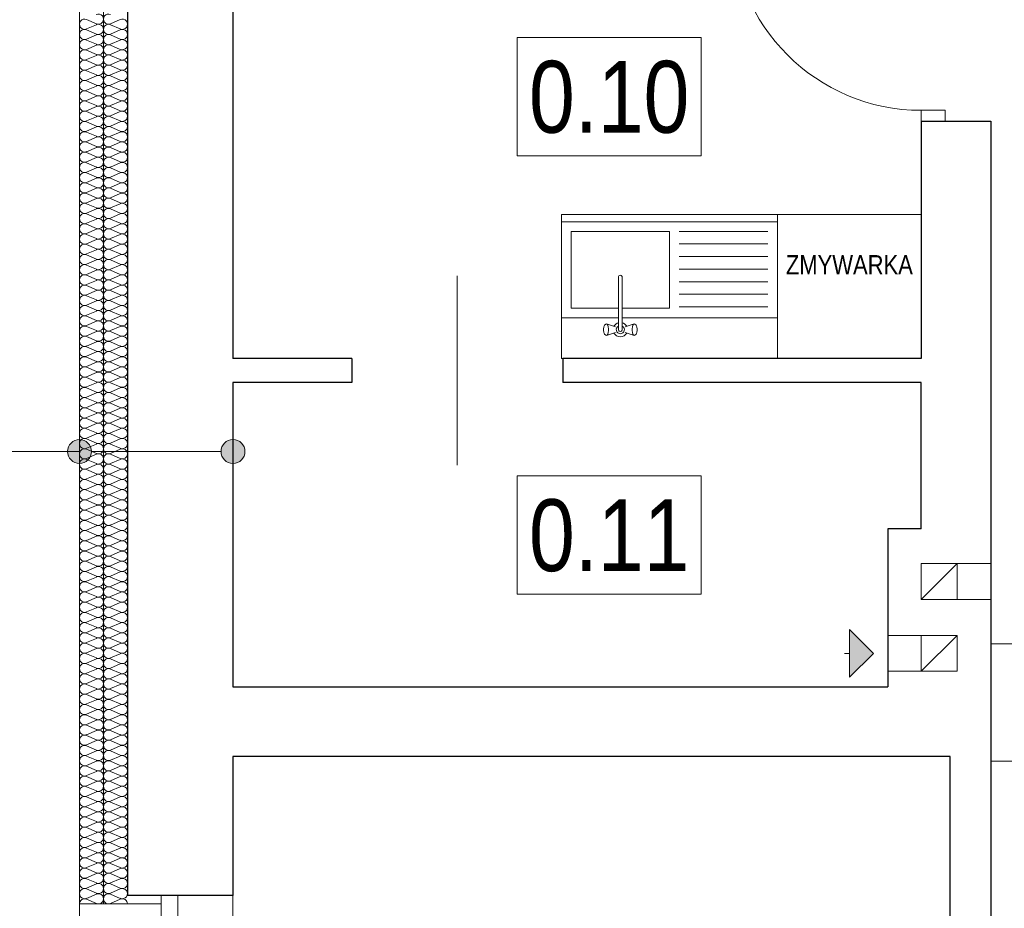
# Model space of a CAD drawing. Extents: x -558982 to 5119495, y -5290134 to 121759.
# Tile 227 of 256: x -439777 to -435671, y -11394 to -7688. Entities that reach past the tile are written whole.
import ezdxf

# ---------------------------------------------------------------- set-up
doc = ezdxf.new("R2010")
doc.units = 0
doc.header["$MEASUREMENT"] = 0
doc.linetypes.add('Krawędzie ukryte', pattern=[150, 100, -50])
for name, color, linetype in [('Arch ocieplenie', 252, 'Continuous'), ('Arch opisy', 252, 'Continuous'), ('Inwent Izolacje', 252, 'Continuous'), ('Istniejące kominy', 252, 'Continuous')]:
    doc.layers.add(name, color=color, linetype=linetype)
for name, color, linetype, lineweight in [('Arch ocieplenie_Nr_Pióra__9', 252, 'Continuous', 13), ('Arch opisy_Nr_Pióra__21', 252, 'Continuous', 9), ('Arch wykończenie_Nr_Pióra__3', 252, 'Continuous', 18), ('Inwent Izolacje_Nr_Pióra__2', 252, 'Continuous', 13), ('INWENT OPISY_Nr_Pióra__21', 252, 'Continuous', 9), ('INWENT wyposarzenie_Nr_Pióra__21', 252, 'Continuous', 9), ('INWENT. DRZWI_Nr_Pióra__5', 252, 'Continuous', 13), ('INWENT. OKNA_Nr_Pióra__5', 252, 'Continuous', 13), ('INWENT.ŚCIANY_Nr_Pióra__1', 252, 'Continuous', 25), ('INWENT.ŚCIANY_Nr_Pióra__2', 252, 'Continuous', 13), ('INWENT.ŚCIANY_Nr_Pióra__21', 252, 'Continuous', 9), ('Istniejące kominy_Nr_Pióra__21', 252, 'Continuous', 9), ('Istniejące stropy_Nr_Pióra__5', 252, 'Continuous', 13)]:
    doc.layers.add(name, color=color, linetype=linetype, lineweight=lineweight)
doc.styles.add('GENERATED_STYLE_3', font='ARIALN.TTF')
doc.styles.add('GENERATED_STYLE_5', font='ARIALN.TTF')

# ---------------------------------------------------------------- blocks, each defined once
blk = doc.blocks.new('Izolacja cieplna 14_17', base_point=(-430484.9, 36062.6))
at = {"layer": 'Arch ocieplenie_Nr_Pióra__9', "linetype": 'Continuous'}
for p, q in [((-430455.1, 35826.2), (-430414.7, 35808.4)), ((-430414.7, 35804.8), (-430455.1, 35787.1)), ((-430455.1, 35783.5), (-430414.7, 35765.8)), ((-430414.7, 35762.2), (-430455.1, 35744.4)), ((-430455.1, 35740.8), (-430414.7, 35723.1)), ((-430414.7, 35719.5), (-430455.1, 35701.8)), ((-430455.1, 35698.2), (-430414.7, 35680.4)), ((-430414.7, 35676.9), (-430455.1, 35659.1)), ((-430455.1, 35655.5), (-430414.7, 35637.8)), ((-430414.7, 35634.2), (-430455.1, 35616.4)), ((-430455.1, 35612.9), (-430414.7, 35595.1)), ((-430414.7, 35591.5), (-430455.1, 35573.8)), ((-430455.1, 35570.2), (-430414.7, 35552.4)), ((-430414.7, 35548.9), (-430455.1, 35531.1)), ((-430455.1, 35527.5), (-430414.7, 35509.8)), ((-430414.7, 35506.2), (-430455.1, 35488.5)), ((-430455.1, 35484.9), (-430414.7, 35467.1)), ((-430414.7, 35463.5), (-430455.1, 35445.8)), ((-430455.1, 35442.2), (-430414.7, 35424.5)), ((-430414.7, 35420.9), (-430455.1, 35403.1)), ((-430455.1, 35399.5), (-430414.7, 35381.8)), ((-430414.7, 35378.2), (-430455.1, 35360.5)), ((-430455.1, 35356.9), (-430414.7, 35339.1)), ((-430414.7, 35335.5), (-430455.1, 35317.8)), ((-430455.1, 35314.2), (-430414.7, 35296.5)), ((-430414.7, 35292.9), (-430455.1, 35275.1)), ((-430455.1, 35271.6), (-430414.7, 35253.8)), ((-430414.7, 35250.2), (-430455.1, 35232.5)), ((-430455.1, 35228.9), (-430414.7, 35211.1)), ((-430414.7, 35207.6), (-430455.1, 35189.8)), ((-430455.1, 35186.2), (-430414.7, 35168.5)), ((-430414.7, 35164.9), (-430455.1, 35147.1)), ((-430455.1, 35143.6), (-430414.7, 35125.8)), ((-430414.7, 35122.2), (-430455.1, 35104.5)), ((-430455.1, 35100.9), (-430414.7, 35083.2)), ((-430414.7, 35079.6), (-430455.1, 35061.8)), ((-430455.1, 35058.2), (-430414.7, 35040.5)), ((-430414.7, 35036.9), (-430455.1, 35019.2)), ((-430455.1, 35015.6), (-430414.7, 34997.8)), ((-430414.7, 34994.2), (-430455.1, 34976.5)), ((-430455.1, 34972.9), (-430414.7, 34955.2)), ((-430414.7, 34951.6), (-430455.1, 34933.8)), ((-430455.1, 34930.2), (-430414.7, 34912.5)), ((-430414.7, 34908.9), (-430455.1, 34891.2)), ((-430455.1, 34887.6), (-430414.7, 34869.8)), ((-430414.7, 34866.3), (-430455.1, 34848.5)), ((-430455.1, 34844.9), (-430414.7, 34827.2)), ((-430414.7, 34823.6), (-430455.1, 34805.8)), ((-430455.1, 34802.3), (-430414.7, 34784.5)), ((-430414.7, 34780.9), (-430455.1, 34763.2)), ((-430455.1, 34759.6), (-430414.7, 34741.8)), ((-430414.7, 34738.3), (-430455.1, 34720.5)), ((-430455.1, 34716.9), (-430414.7, 34699.2)), ((-430414.7, 34695.6), (-430455.1, 34677.9)), ((-430455.1, 34674.3), (-430414.7, 34656.5)), ((-430414.7, 34652.9), (-430455.1, 34635.2)), ((-430455.1, 34631.6), (-430414.7, 34613.9)), ((-430414.7, 34610.3), (-430455.1, 34592.5)), ((-430455.1, 34588.9), (-430414.7, 34571.2)), ((-430414.7, 34567.6), (-430455.1, 34549.9)), ((-430455.1, 34546.3), (-430414.7, 34528.5)), ((-430414.7, 34524.9), (-430455.1, 34507.2)), ((-430455.1, 34503.6), (-430414.7, 34485.9)), ((-430414.7, 34482.3), (-430455.1, 34464.5)), ((-430455.1, 34461), (-430414.7, 34443.2)), ((-430414.7, 34439.6), (-430455.1, 34421.9)), ((-430455.1, 34418.3), (-430414.7, 34400.5)), ((-430414.7, 34397), (-430455.1, 34379.2)), ((-430455.1, 34375.6), (-430414.7, 34357.9)), ((-430414.7, 34354.3), (-430455.1, 34336.6)), ((-430455.1, 34333), (-430414.7, 34315.2)), ((-430414.7, 34311.6), (-430455.1, 34293.9)), ((-430455.1, 34290.3), (-430414.7, 34272.6)), ((-430414.7, 34269), (-430455.1, 34251.2)), ((-430455.1, 34247.6), (-430414.7, 34229.9)), ((-430414.7, 34226.3), (-430455.1, 34208.6)), ((-430455.1, 34205), (-430414.7, 34187.2)), ((-430414.7, 34183.6), (-430455.1, 34165.9)), ((-430455.1, 34162.3), (-430414.7, 34144.6)), ((-430414.7, 34141), (-430455.1, 34123.2)), ((-430455.1, 34119.7), (-430414.7, 34101.9)), ((-430414.7, 34098.3), (-430455.1, 34080.6)), ((-430455.1, 34077), (-430414.7, 34059.2)), ((-430414.7, 34055.7), (-430455.1, 34037.9)), ((-430455.1, 34034.3), (-430414.7, 34016.6)), ((-430414.7, 34013), (-430455.1, 33995.2)), ((-430455.1, 33991.7), (-430414.7, 33973.9)), ((-430414.7, 33970.3), (-430455.1, 33952.6)), ((-430455.1, 33949), (-430414.7, 33931.3)), ((-430414.7, 33927.7), (-430455.1, 33909.9)), ((-430455.1, 33906.3), (-430414.7, 33888.6)), ((-430414.7, 33885), (-430455.1, 33867.3)), ((-430455.1, 33863.7), (-430414.7, 33845.9)), ((-430414.7, 33842.3), (-430455.1, 33824.6)), ((-430455.1, 33821), (-430414.7, 33803.3)), ((-430414.7, 33799.7), (-430455.1, 33781.9)), ((-430455.1, 33778.3), (-430414.7, 33760.6)), ((-430414.7, 33757), (-430455.1, 33739.3)), ((-430455.1, 33735.7), (-430414.7, 33717.9)), ((-430414.7, 33714.4), (-430455.1, 33696.6)), ((-430455.1, 33693), (-430414.7, 33675.3)), ((-430414.7, 33671.7), (-430455.1, 33653.9)), ((-430455.1, 33650.4), (-430414.7, 33632.6)), ((-430414.7, 33629), (-430455.1, 33611.3)), ((-430455.1, 33607.7), (-430414.7, 33589.9)), ((-430414.7, 33586.4), (-430455.1, 33568.6)), ((-430455.1, 33565), (-430414.7, 33547.3)), ((-430414.7, 33543.7), (-430455.1, 33526)), ((-430455.1, 33522.4), (-430414.7, 33504.6)), ((-430414.7, 33501), (-430455.1, 33483.3)), ((-430455.1, 33479.7), (-430414.7, 33462)), ((-430414.7, 33458.4), (-430455.1, 33440.6)), ((-430455.1, 33437), (-430414.7, 33419.3)), ((-430414.7, 33415.7), (-430455.1, 33398)), ((-430455.1, 33394.4), (-430414.7, 33376.6)), ((-430414.7, 33373), (-430455.1, 33355.3)), ((-430455.1, 33351.7), (-430414.7, 33334)), ((-430414.7, 33330.4), (-430455.1, 33312.6)), ((-430455.1, 33309.1), (-430414.7, 33291.3)), ((-430414.7, 33287.7), (-430455.1, 33270)), ((-430455.1, 33266.4), (-430414.7, 33248.6)), ((-430414.7, 33245.1), (-430455.1, 33227.3)), ((-430455.1, 33223.7), (-430414.7, 33206)), ((-430414.7, 33202.4), (-430455.1, 33184.6)), ((-430455.1, 33181.1), (-430414.7, 33163.3)), ((-430414.7, 33159.7), (-430455.1, 33142)), ((-430455.1, 33138.4), (-430414.7, 33120.7)), ((-430414.7, 33117.1), (-430455.1, 33099.3)), ((-430455.1, 33095.7), (-430414.7, 33078)), ((-430414.7, 33074.4), (-430455.1, 33056.7)), ((-430455.1, 33053.1), (-430414.7, 33035.3)), ((-430414.7, 33031.7), (-430455.1, 33014)), ((-430455.1, 33010.4), (-430414.7, 32992.7)), ((-430414.7, 32989.1), (-430455.1, 32971.3)), ((-430455.1, 32967.7), (-430414.7, 32950)), ((-430414.7, 32946.4), (-430455.1, 32928.7)), ((-430455.1, 32925.1), (-430414.7, 32907.3)), ((-430414.7, 32903.8), (-430455.1, 32886)), ((-430455.1, 32882.4), (-430414.7, 32864.7)), ((-430414.7, 32861.1), (-430455.1, 32843.3)), ((-430455.1, 32839.8), (-430414.7, 32822)), ((-430414.7, 32818.4), (-430455.1, 32800.7)), ((-430455.1, 32797.1), (-430414.7, 32779.3)), ((-430414.7, 32775.8), (-430455.1, 32758)), ((-430455.1, 32754.4), (-430414.7, 32736.7)), ((-430414.7, 32733.1), (-430455.1, 32715.4)), ((-430455.1, 32711.8), (-430414.7, 32694)), ((-430414.7, 32690.4), (-430455.1, 32672.7)), ((-430455.1, 32669.1), (-430414.7, 32651.4)), ((-430414.7, 32647.8), (-430455.1, 32630)), ((-430455.1, 32626.4), (-430414.7, 32608.7)), ((-430414.7, 32605.1), (-430455.1, 32587.4)), ((-430455.1, 32583.8), (-430414.7, 32566)), ((-430414.7, 32562.4), (-430455.1, 32544.7)), ((-430455.1, 32541.1), (-430414.7, 32523.4)), ((-430414.7, 32519.8), (-430455.1, 32502)), ((-430455.1, 32498.5), (-430414.7, 32480.7)), ((-430414.7, 32477.1), (-430455.1, 32459.4)), ((-430455.1, 32455.8), (-430414.7, 32438)), ((-430414.7, 32434.5), (-430455.1, 32416.7)), ((-430455.1, 32413.1), (-430414.7, 32395.4)), ((-430414.7, 32391.8), (-430455.1, 32374.1)), ((-430455.1, 32370.5), (-430414.7, 32352.7)), ((-430414.7, 32349.1), (-430455.1, 32331.4)), ((-430455.1, 32327.8), (-430414.7, 32310.1)), ((-430414.7, 32306.5), (-430455.1, 32288.7)), ((-430455.1, 32285.1), (-430414.7, 32267.4)), ((-430414.7, 32263.8), (-430455.1, 32246.1)), ((-430455.1, 32242.5), (-430414.7, 32224.7)), ((-430414.7, 32221.1), (-430455.1, 32203.4)), ((-430455.1, 32199.8), (-430414.7, 32182.1)), ((-430414.7, 32178.5), (-430455.1, 32160.7)), ((-430455.1, 32157.2), (-430414.7, 32139.4))]:
    blk.add_line(p, q, dxfattribs=at)
for centre, start_param, end_param in [((-430406.2, 35828), 5.870392, 9.837571), ((-430463.7, 35806.6), 2.7288, 6.695979), ((-430406.2, 35785.3), 5.870392, 9.837571), ((-430463.7, 35764), 2.7288, 6.695979), ((-430406.2, 35742.6), 5.870392, 9.837571), ((-430463.7, 35721.3), 2.7288, 6.695979), ((-430406.2, 35700), 5.870392, 9.837571), ((-430463.7, 35678.6), 2.7288, 6.695979), ((-430406.2, 35657.3), 5.870392, 9.837571), ((-430463.7, 35636), 2.7288, 6.695979), ((-430406.2, 35614.6), 5.870392, 9.837571), ((-430463.7, 35593.3), 2.7288, 6.695979), ((-430406.2, 35572), 5.870392, 9.837571), ((-430463.7, 35550.7), 2.7288, 6.695979), ((-430406.2, 35529.3), 5.870392, 9.837571), ((-430463.7, 35508), 2.7288, 6.695979), ((-430463.7, 35465.3), 2.7288, 6.695979), ((-430406.2, 35486.7), 5.870392, 9.837571), ((-430463.7, 35422.7), 2.7288, 6.695979), ((-430406.2, 35444), 5.870392, 9.837571), ((-430463.7, 35380), 2.7288, 6.695979), ((-430406.2, 35401.3), 5.870392, 9.837571), ((-430463.7, 35337.3), 2.7288, 6.695979), ((-430406.2, 35358.7), 5.870392, 9.837571), ((-430463.7, 35294.7), 2.7288, 6.695979), ((-430406.2, 35316), 5.870392, 9.837571), ((-430463.7, 35252), 2.7288, 6.695979), ((-430406.2, 35273.3), 5.870392, 9.837571), ((-430463.7, 35209.4), 2.7288, 6.695979), ((-430406.2, 35230.7), 5.870392, 9.837571), ((-430463.7, 35166.7), 2.7288, 6.695979), ((-430406.2, 35188), 5.870392, 9.837571), ((-430463.7, 35124), 2.7288, 6.695979), ((-430406.2, 35145.4), 5.870392, 9.837571), ((-430463.7, 35081.4), 2.7288, 6.695979), ((-430406.2, 35102.7), 5.870392, 9.837571), ((-430463.7, 35038.7), 2.7288, 6.695979), ((-430406.2, 35060), 5.870392, 9.837571), ((-430463.7, 34996), 2.7288, 6.695979), ((-430406.2, 35017.4), 5.870392, 9.837571), ((-430406.2, 34974.7), 5.870392, 9.837571), ((-430463.7, 34953.4), 2.7288, 6.695979), ((-430406.2, 34932), 5.870392, 9.837571), ((-430463.7, 34910.7), 2.7288, 6.695979), ((-430406.2, 34889.4), 5.870392, 9.837571), ((-430463.7, 34868), 2.7288, 6.695979), ((-430406.2, 34846.7), 5.870392, 9.837571), ((-430463.7, 34825.4), 2.7288, 6.695979), ((-430406.2, 34804.1), 5.870392, 9.837571), ((-430463.7, 34782.7), 2.7288, 6.695979), ((-430406.2, 34761.4), 5.870392, 9.837571), ((-430463.7, 34740.1), 2.7288, 6.695979), ((-430406.2, 34718.7), 5.870392, 9.837571), ((-430463.7, 34697.4), 2.7288, 6.695979), ((-430406.2, 34676.1), 5.870392, 9.837571), ((-430463.7, 34654.7), 2.7288, 6.695979), ((-430406.2, 34633.4), 5.870392, 9.837571), ((-430463.7, 34612.1), 2.7288, 6.695979), ((-430406.2, 34590.7), 5.870392, 9.837571), ((-430463.7, 34569.4), 2.7288, 6.695979), ((-430406.2, 34548.1), 5.870392, 9.837571), ((-430463.7, 34526.7), 2.7288, 6.695979), ((-430406.2, 34505.4), 5.870392, 9.837571), ((-430463.7, 34484.1), 2.7288, 6.695979), ((-430406.2, 34462.7), 5.870392, 9.837571), ((-430463.7, 34441.4), 2.7288, 6.695979), ((-430463.7, 34398.8), 2.7288, 6.695979), ((-430406.2, 34420.1), 5.870392, 9.837571), ((-430463.7, 34356.1), 2.7288, 6.695979), ((-430406.2, 34377.4), 5.870392, 9.837571), ((-430463.7, 34313.4), 2.7288, 6.695979), ((-430406.2, 34334.8), 5.870392, 9.837571), ((-430463.7, 34270.8), 2.7288, 6.695979), ((-430406.2, 34292.1), 5.870392, 9.837571), ((-430463.7, 34228.1), 2.7288, 6.695979), ((-430406.2, 34249.4), 5.870392, 9.837571), ((-430463.7, 34185.4), 2.7288, 6.695979), ((-430406.2, 34206.8), 5.870392, 9.837571), ((-430463.7, 34142.8), 2.7288, 6.695979), ((-430406.2, 34164.1), 5.870392, 9.837571), ((-430463.7, 34100.1), 2.7288, 6.695979), ((-430406.2, 34121.4), 5.870392, 9.837571), ((-430463.7, 34057.4), 2.7288, 6.695979), ((-430406.2, 34078.8), 5.870392, 9.837571), ((-430463.7, 34014.8), 2.7288, 6.695979), ((-430406.2, 34036.1), 5.870392, 9.837571), ((-430463.7, 33972.1), 2.7288, 6.695979), ((-430406.2, 33993.5), 5.870392, 9.837571), ((-430463.7, 33929.5), 2.7288, 6.695979), ((-430406.2, 33950.8), 5.870392, 9.837571), ((-430406.2, 33908.1), 5.870392, 9.837571), ((-430463.7, 33886.8), 2.7288, 6.695979), ((-430406.2, 33865.5), 5.870392, 9.837571), ((-430463.7, 33844.1), 2.7288, 6.695979), ((-430406.2, 33822.8), 5.870392, 9.837571), ((-430463.7, 33801.5), 2.7288, 6.695979), ((-430406.2, 33780.1), 5.870392, 9.837571), ((-430463.7, 33758.8), 2.7288, 6.695979), ((-430406.2, 33737.5), 5.870392, 9.837571), ((-430463.7, 33716.1), 2.7288, 6.695979), ((-430406.2, 33694.8), 5.870392, 9.837571), ((-430463.7, 33673.5), 2.7288, 6.695979), ((-430406.2, 33652.1), 5.870392, 9.837571), ((-430463.7, 33630.8), 2.7288, 6.695979), ((-430406.2, 33609.5), 5.870392, 9.837571), ((-430463.7, 33588.2), 2.7288, 6.695979), ((-430406.2, 33566.8), 5.870392, 9.837571), ((-430463.7, 33545.5), 2.7288, 6.695979), ((-430406.2, 33524.2), 5.870392, 9.837571), ((-430463.7, 33502.8), 2.7288, 6.695979), ((-430406.2, 33481.5), 5.870392, 9.837571), ((-430463.7, 33460.2), 2.7288, 6.695979), ((-430406.2, 33438.8), 5.870392, 9.837571), ((-430463.7, 33417.5), 2.7288, 6.695979), ((-430406.2, 33396.2), 5.870392, 9.837571), ((-430463.7, 33374.8), 2.7288, 6.695979), ((-430406.2, 33353.5), 5.870392, 9.837571), ((-430463.7, 33332.2), 2.7288, 6.695979), ((-430463.7, 33289.5), 2.7288, 6.695979), ((-430406.2, 33310.8), 5.870392, 9.837571), ((-430463.7, 33246.9), 2.7288, 6.695979), ((-430406.2, 33268.2), 5.870392, 9.837571), ((-430463.7, 33204.2), 2.7288, 6.695979), ((-430406.2, 33225.5), 5.870392, 9.837571), ((-430463.7, 33161.5), 2.7288, 6.695979), ((-430406.2, 33182.9), 5.870392, 9.837571), ((-430463.7, 33118.9), 2.7288, 6.695979), ((-430406.2, 33140.2), 5.870392, 9.837571), ((-430463.7, 33076.2), 2.7288, 6.695979), ((-430406.2, 33097.5), 5.870392, 9.837571), ((-430463.7, 33033.5), 2.7288, 6.695979), ((-430406.2, 33054.9), 5.870392, 9.837571), ((-430463.7, 32990.9), 2.7288, 6.695979), ((-430406.2, 33012.2), 5.870392, 9.837571), ((-430463.7, 32948.2), 2.7288, 6.695979), ((-430406.2, 32969.5), 5.870392, 9.837571), ((-430463.7, 32905.5), 2.7288, 6.695979), ((-430406.2, 32926.9), 5.870392, 9.837571), ((-430463.7, 32862.9), 2.7288, 6.695979), ((-430406.2, 32884.2), 5.870392, 9.837571), ((-430463.7, 32820.2), 2.7288, 6.695979), ((-430406.2, 32841.6), 5.870392, 9.837571), ((-430406.2, 32798.9), 5.870392, 9.837571), ((-430463.7, 32777.6), 2.7288, 6.695979), ((-430406.2, 32756.2), 5.870392, 9.837571), ((-430463.7, 32734.9), 2.7288, 6.695979), ((-430406.2, 32713.6), 5.870392, 9.837571), ((-430463.7, 32692.2), 2.7288, 6.695979), ((-430406.2, 32670.9), 5.870392, 9.837571), ((-430463.7, 32649.6), 2.7288, 6.695979), ((-430406.2, 32628.2), 5.870392, 9.837571), ((-430463.7, 32606.9), 2.7288, 6.695979), ((-430406.2, 32585.6), 5.870392, 9.837571), ((-430463.7, 32564.2), 2.7288, 6.695979), ((-430406.2, 32542.9), 5.870392, 9.837571), ((-430463.7, 32521.6), 2.7288, 6.695979), ((-430406.2, 32500.2), 5.870392, 9.837571), ((-430463.7, 32478.9), 2.7288, 6.695979), ((-430406.2, 32457.6), 5.870392, 9.837571), ((-430463.7, 32436.3), 2.7288, 6.695979), ((-430406.2, 32414.9), 5.870392, 9.837571), ((-430463.7, 32393.6), 2.7288, 6.695979), ((-430406.2, 32372.3), 5.870392, 9.837571), ((-430463.7, 32350.9), 2.7288, 6.695979), ((-430406.2, 32329.6), 5.870392, 9.837571), ((-430463.7, 32308.3), 2.7288, 6.695979), ((-430406.2, 32286.9), 5.870392, 9.837571), ((-430463.7, 32265.6), 2.7288, 6.695979), ((-430463.7, 32222.9), 2.7288, 6.695979), ((-430406.2, 32244.3), 5.870392, 9.837571), ((-430463.7, 32180.3), 2.7288, 6.695979), ((-430406.2, 32201.6), 5.870392, 9.837571), ((-430463.7, 32137.6), 2.7288, 4.712389), ((-430406.2, 32158.9), 5.870392, 9.837571)]:
    blk.add_ellipse(centre, major_axis=(0, -21.3), ratio=0.997013, start_param=start_param, end_param=end_param, dxfattribs=at)
blk = doc.blocks.new('Izolacja cieplna 14_265', base_point=(-430284.9, 32137.6))
at = {"layer": 'Inwent Izolacje_Nr_Pióra__2', "linetype": 'Continuous'}
for p, q in [((-430355.1, 35808.4), (-430314.7, 35826.2)), ((-430314.7, 35787.1), (-430355.1, 35804.8)), ((-430355.1, 35765.8), (-430314.7, 35783.5)), ((-430314.7, 35744.4), (-430355.1, 35762.2)), ((-430355.1, 35723.1), (-430314.7, 35740.8)), ((-430314.7, 35701.8), (-430355.1, 35719.5)), ((-430355.1, 35680.4), (-430314.7, 35698.2)), ((-430314.7, 35659.1), (-430355.1, 35676.9)), ((-430355.1, 35637.8), (-430314.7, 35655.5)), ((-430314.7, 35616.4), (-430355.1, 35634.2)), ((-430355.1, 35595.1), (-430314.7, 35612.9)), ((-430314.7, 35573.8), (-430355.1, 35591.5)), ((-430355.1, 35552.4), (-430314.7, 35570.2)), ((-430314.7, 35531.1), (-430355.1, 35548.9)), ((-430355.1, 35509.8), (-430314.7, 35527.5)), ((-430314.7, 35488.5), (-430355.1, 35506.2)), ((-430355.1, 35467.1), (-430314.7, 35484.9)), ((-430314.7, 35445.8), (-430355.1, 35463.5)), ((-430355.1, 35424.5), (-430314.7, 35442.2)), ((-430314.7, 35403.1), (-430355.1, 35420.9)), ((-430355.1, 35381.8), (-430314.7, 35399.5)), ((-430314.7, 35360.5), (-430355.1, 35378.2)), ((-430355.1, 35339.1), (-430314.7, 35356.9)), ((-430314.7, 35317.8), (-430355.1, 35335.5)), ((-430355.1, 35296.5), (-430314.7, 35314.2)), ((-430314.7, 35275.1), (-430355.1, 35292.9)), ((-430355.1, 35253.8), (-430314.7, 35271.6)), ((-430314.7, 35232.5), (-430355.1, 35250.2)), ((-430355.1, 35211.1), (-430314.7, 35228.9)), ((-430314.7, 35189.8), (-430355.1, 35207.6)), ((-430355.1, 35168.5), (-430314.7, 35186.2)), ((-430314.7, 35147.1), (-430355.1, 35164.9)), ((-430355.1, 35125.8), (-430314.7, 35143.6)), ((-430314.7, 35104.5), (-430355.1, 35122.2)), ((-430355.1, 35083.2), (-430314.7, 35100.9)), ((-430314.7, 35061.8), (-430355.1, 35079.6)), ((-430355.1, 35040.5), (-430314.7, 35058.2)), ((-430314.7, 35019.2), (-430355.1, 35036.9)), ((-430355.1, 34997.8), (-430314.7, 35015.6)), ((-430314.7, 34976.5), (-430355.1, 34994.2)), ((-430355.1, 34955.2), (-430314.7, 34972.9)), ((-430314.7, 34933.8), (-430355.1, 34951.6)), ((-430355.1, 34912.5), (-430314.7, 34930.2)), ((-430314.7, 34891.2), (-430355.1, 34908.9)), ((-430355.1, 34869.8), (-430314.7, 34887.6)), ((-430314.7, 34848.5), (-430355.1, 34866.3)), ((-430355.1, 34827.2), (-430314.7, 34844.9)), ((-430314.7, 34805.8), (-430355.1, 34823.6)), ((-430355.1, 34784.5), (-430314.7, 34802.3)), ((-430314.7, 34763.2), (-430355.1, 34780.9)), ((-430355.1, 34741.8), (-430314.7, 34759.6)), ((-430314.7, 34720.5), (-430355.1, 34738.3)), ((-430355.1, 34699.2), (-430314.7, 34716.9)), ((-430314.7, 34677.9), (-430355.1, 34695.6)), ((-430355.1, 34656.5), (-430314.7, 34674.3)), ((-430314.7, 34635.2), (-430355.1, 34652.9)), ((-430355.1, 34613.9), (-430314.7, 34631.6)), ((-430314.7, 34592.5), (-430355.1, 34610.3)), ((-430355.1, 34571.2), (-430314.7, 34588.9)), ((-430314.7, 34549.9), (-430355.1, 34567.6)), ((-430355.1, 34528.5), (-430314.7, 34546.3)), ((-430314.7, 34507.2), (-430355.1, 34524.9)), ((-430355.1, 34485.9), (-430314.7, 34503.6)), ((-430314.7, 34464.5), (-430355.1, 34482.3)), ((-430355.1, 34443.2), (-430314.7, 34461)), ((-430314.7, 34421.9), (-430355.1, 34439.6)), ((-430355.1, 34400.5), (-430314.7, 34418.3)), ((-430314.7, 34379.2), (-430355.1, 34397)), ((-430355.1, 34357.9), (-430314.7, 34375.6)), ((-430314.7, 34336.5), (-430355.1, 34354.3)), ((-430355.1, 34315.2), (-430314.7, 34333)), ((-430314.7, 34293.9), (-430355.1, 34311.6)), ((-430355.1, 34272.6), (-430314.7, 34290.3)), ((-430314.7, 34251.2), (-430355.1, 34269)), ((-430355.1, 34229.9), (-430314.7, 34247.6)), ((-430314.7, 34208.6), (-430355.1, 34226.3)), ((-430355.1, 34187.2), (-430314.7, 34205)), ((-430314.7, 34165.9), (-430355.1, 34183.6)), ((-430355.1, 34144.6), (-430314.7, 34162.3)), ((-430314.7, 34123.2), (-430355.1, 34141)), ((-430355.1, 34101.9), (-430314.7, 34119.7)), ((-430314.7, 34080.6), (-430355.1, 34098.3)), ((-430355.1, 34059.2), (-430314.7, 34077)), ((-430314.7, 34037.9), (-430355.1, 34055.7)), ((-430355.1, 34016.6), (-430314.7, 34034.3)), ((-430314.7, 33995.2), (-430355.1, 34013)), ((-430355.1, 33973.9), (-430314.7, 33991.7)), ((-430314.7, 33952.6), (-430355.1, 33970.3)), ((-430355.1, 33931.3), (-430314.7, 33949)), ((-430314.7, 33909.9), (-430355.1, 33927.7)), ((-430355.1, 33888.6), (-430314.7, 33906.3)), ((-430314.7, 33867.3), (-430355.1, 33885)), ((-430355.1, 33845.9), (-430314.7, 33863.7)), ((-430314.7, 33824.6), (-430355.1, 33842.3)), ((-430355.1, 33803.3), (-430314.7, 33821)), ((-430314.7, 33781.9), (-430355.1, 33799.7)), ((-430355.1, 33760.6), (-430314.7, 33778.3)), ((-430314.7, 33739.3), (-430355.1, 33757)), ((-430355.1, 33717.9), (-430314.7, 33735.7)), ((-430314.7, 33696.6), (-430355.1, 33714.4)), ((-430355.1, 33675.3), (-430314.7, 33693)), ((-430314.7, 33653.9), (-430355.1, 33671.7)), ((-430355.1, 33632.6), (-430314.7, 33650.4)), ((-430314.7, 33611.3), (-430355.1, 33629)), ((-430355.1, 33589.9), (-430314.7, 33607.7)), ((-430314.7, 33568.6), (-430355.1, 33586.4)), ((-430355.1, 33547.3), (-430314.7, 33565)), ((-430314.7, 33526), (-430355.1, 33543.7)), ((-430355.1, 33504.6), (-430314.7, 33522.4)), ((-430314.7, 33483.3), (-430355.1, 33501)), ((-430355.1, 33462), (-430314.7, 33479.7)), ((-430314.7, 33440.6), (-430355.1, 33458.4)), ((-430355.1, 33419.3), (-430314.7, 33437)), ((-430314.7, 33398), (-430355.1, 33415.7)), ((-430355.1, 33376.6), (-430314.7, 33394.4)), ((-430314.7, 33355.3), (-430355.1, 33373)), ((-430355.1, 33334), (-430314.7, 33351.7)), ((-430314.7, 33312.6), (-430355.1, 33330.4)), ((-430355.1, 33291.3), (-430314.7, 33309.1)), ((-430314.7, 33270), (-430355.1, 33287.7)), ((-430355.1, 33248.6), (-430314.7, 33266.4)), ((-430314.7, 33227.3), (-430355.1, 33245.1)), ((-430355.1, 33206), (-430314.7, 33223.7)), ((-430314.7, 33184.6), (-430355.1, 33202.4)), ((-430355.1, 33163.3), (-430314.7, 33181.1)), ((-430314.7, 33142), (-430355.1, 33159.7)), ((-430355.1, 33120.7), (-430314.7, 33138.4)), ((-430314.7, 33099.3), (-430355.1, 33117.1)), ((-430355.1, 33078), (-430314.7, 33095.7)), ((-430314.7, 33056.7), (-430355.1, 33074.4)), ((-430355.1, 33035.3), (-430314.7, 33053.1)), ((-430314.7, 33014), (-430355.1, 33031.7)), ((-430355.1, 32992.7), (-430314.7, 33010.4)), ((-430314.7, 32971.3), (-430355.1, 32989.1)), ((-430355.1, 32950), (-430314.7, 32967.7)), ((-430314.7, 32928.7), (-430355.1, 32946.4)), ((-430355.1, 32907.3), (-430314.7, 32925.1)), ((-430314.7, 32886), (-430355.1, 32903.8)), ((-430355.1, 32864.7), (-430314.7, 32882.4)), ((-430314.7, 32843.3), (-430355.1, 32861.1)), ((-430355.1, 32822), (-430314.7, 32839.8)), ((-430314.7, 32800.7), (-430355.1, 32818.4)), ((-430355.1, 32779.3), (-430314.7, 32797.1)), ((-430314.7, 32758), (-430355.1, 32775.8)), ((-430355.1, 32736.7), (-430314.7, 32754.4)), ((-430314.7, 32715.4), (-430355.1, 32733.1)), ((-430355.1, 32694), (-430314.7, 32711.8)), ((-430314.7, 32672.7), (-430355.1, 32690.4)), ((-430355.1, 32651.4), (-430314.7, 32669.1)), ((-430314.7, 32630), (-430355.1, 32647.8)), ((-430355.1, 32608.7), (-430314.7, 32626.4)), ((-430314.7, 32587.4), (-430355.1, 32605.1)), ((-430355.1, 32566), (-430314.7, 32583.8)), ((-430314.7, 32544.7), (-430355.1, 32562.4)), ((-430355.1, 32523.4), (-430314.7, 32541.1)), ((-430314.7, 32502), (-430355.1, 32519.8)), ((-430355.1, 32480.7), (-430314.7, 32498.5)), ((-430314.7, 32459.4), (-430355.1, 32477.1)), ((-430355.1, 32438), (-430314.7, 32455.8)), ((-430314.7, 32416.7), (-430355.1, 32434.5)), ((-430355.1, 32395.4), (-430314.7, 32413.1)), ((-430314.7, 32374), (-430355.1, 32391.8)), ((-430355.1, 32352.7), (-430314.7, 32370.5)), ((-430314.7, 32331.4), (-430355.1, 32349.1)), ((-430355.1, 32310.1), (-430314.7, 32327.8)), ((-430314.7, 32288.7), (-430355.1, 32306.5)), ((-430355.1, 32267.4), (-430314.7, 32285.1)), ((-430314.7, 32246.1), (-430355.1, 32263.8)), ((-430355.1, 32224.7), (-430314.7, 32242.5)), ((-430314.7, 32203.4), (-430355.1, 32221.1)), ((-430355.1, 32182.1), (-430314.7, 32199.8)), ((-430314.7, 32160.7), (-430355.1, 32178.5)), ((-430355.1, 32139.4), (-430314.7, 32157.2))]:
    blk.add_line(p, q, dxfattribs=at)
for centre, start_param, end_param in [((-430363.7, 35828), 5.870392, 9.837571), ((-430363.7, 35785.3), 5.870392, 9.837571), ((-430306.2, 35806.6), 2.7288, 6.695979), ((-430363.7, 35742.6), 5.870392, 9.837571), ((-430306.2, 35764), 2.7288, 6.695979), ((-430363.7, 35700), 5.870392, 9.837571), ((-430306.2, 35721.3), 2.7288, 6.695979), ((-430363.7, 35657.3), 5.870392, 9.837571), ((-430306.2, 35678.6), 2.7288, 6.695979), ((-430363.7, 35614.6), 5.870392, 9.837571), ((-430306.2, 35636), 2.7288, 6.695979), ((-430363.7, 35572), 5.870392, 9.837571), ((-430306.2, 35593.3), 2.7288, 6.695979), ((-430363.7, 35529.3), 5.870392, 9.837571), ((-430306.2, 35550.7), 2.7288, 6.695979), ((-430306.2, 35508), 2.7288, 6.695979), ((-430363.7, 35486.7), 5.870392, 9.837571), ((-430306.2, 35465.3), 2.7288, 6.695979), ((-430363.7, 35444), 5.870392, 9.837571), ((-430306.2, 35422.7), 2.7288, 6.695979), ((-430363.7, 35401.3), 5.870392, 9.837571), ((-430306.2, 35380), 2.7288, 6.695979), ((-430363.7, 35358.7), 5.870392, 9.837571), ((-430306.2, 35337.3), 2.7288, 6.695979), ((-430363.7, 35316), 5.870392, 9.837571), ((-430306.2, 35294.7), 2.7288, 6.695979), ((-430363.7, 35273.3), 5.870392, 9.837571), ((-430306.2, 35252), 2.7288, 6.695979), ((-430363.7, 35230.7), 5.870392, 9.837571), ((-430306.2, 35209.3), 2.7288, 6.695979), ((-430363.7, 35188), 5.870392, 9.837571), ((-430306.2, 35166.7), 2.7288, 6.695979), ((-430363.7, 35145.4), 5.870392, 9.837571), ((-430306.2, 35124), 2.7288, 6.695979), ((-430363.7, 35102.7), 5.870392, 9.837571), ((-430306.2, 35081.4), 2.7288, 6.695979), ((-430363.7, 35060), 5.870392, 9.837571), ((-430306.2, 35038.7), 2.7288, 6.695979), ((-430363.7, 35017.4), 5.870392, 9.837571), ((-430306.2, 34996), 2.7288, 6.695979), ((-430363.7, 34974.7), 5.870392, 9.837571), ((-430363.7, 34932), 5.870392, 9.837571), ((-430306.2, 34953.4), 2.7288, 6.695979), ((-430363.7, 34889.4), 5.870392, 9.837571), ((-430306.2, 34910.7), 2.7288, 6.695979), ((-430363.7, 34846.7), 5.870392, 9.837571), ((-430306.2, 34868), 2.7288, 6.695979), ((-430363.7, 34804.1), 5.870392, 9.837571), ((-430306.2, 34825.4), 2.7288, 6.695979), ((-430363.7, 34761.4), 5.870392, 9.837571), ((-430306.2, 34782.7), 2.7288, 6.695979), ((-430363.7, 34718.7), 5.870392, 9.837571), ((-430306.2, 34740.1), 2.7288, 6.695979), ((-430363.7, 34676.1), 5.870392, 9.837571), ((-430306.2, 34697.4), 2.7288, 6.695979), ((-430363.7, 34633.4), 5.870392, 9.837571), ((-430306.2, 34654.7), 2.7288, 6.695979), ((-430363.7, 34590.7), 5.870392, 9.837571), ((-430306.2, 34612.1), 2.7288, 6.695979), ((-430363.7, 34548.1), 5.870392, 9.837571), ((-430306.2, 34569.4), 2.7288, 6.695979), ((-430363.7, 34505.4), 5.870392, 9.837571), ((-430306.2, 34526.7), 2.7288, 6.695979), ((-430363.7, 34462.7), 5.870392, 9.837571), ((-430306.2, 34484.1), 2.7288, 6.695979), ((-430306.2, 34441.4), 2.7288, 6.695979), ((-430363.7, 34420.1), 5.870392, 9.837571), ((-430306.2, 34398.8), 2.7288, 6.695979), ((-430363.7, 34377.4), 5.870392, 9.837571), ((-430306.2, 34356.1), 2.7288, 6.695979), ((-430363.7, 34334.8), 5.870392, 9.837571), ((-430306.2, 34313.4), 2.7288, 6.695979), ((-430363.7, 34292.1), 5.870392, 9.837571), ((-430306.2, 34270.8), 2.7288, 6.695979), ((-430363.7, 34249.4), 5.870392, 9.837571), ((-430306.2, 34228.1), 2.7288, 6.695979), ((-430363.7, 34206.8), 5.870392, 9.837571), ((-430306.2, 34185.4), 2.7288, 6.695979), ((-430363.7, 34164.1), 5.870392, 9.837571), ((-430306.2, 34142.8), 2.7288, 6.695979), ((-430363.7, 34121.4), 5.870392, 9.837571), ((-430306.2, 34100.1), 2.7288, 6.695979), ((-430363.7, 34078.8), 5.870392, 9.837571), ((-430306.2, 34057.4), 2.7288, 6.695979), ((-430363.7, 34036.1), 5.870392, 9.837571), ((-430306.2, 34014.8), 2.7288, 6.695979), ((-430363.7, 33993.5), 5.870392, 9.837571), ((-430306.2, 33972.1), 2.7288, 6.695979), ((-430363.7, 33950.8), 5.870392, 9.837571), ((-430306.2, 33929.5), 2.7288, 6.695979), ((-430363.7, 33908.1), 5.870392, 9.837571), ((-430363.7, 33865.5), 5.870392, 9.837571), ((-430306.2, 33886.8), 2.7288, 6.695979), ((-430363.7, 33822.8), 5.870392, 9.837571), ((-430306.2, 33844.1), 2.7288, 6.695979), ((-430363.7, 33780.1), 5.870392, 9.837571), ((-430306.2, 33801.5), 2.7288, 6.695979), ((-430363.7, 33737.5), 5.870392, 9.837571), ((-430306.2, 33758.8), 2.7288, 6.695979), ((-430363.7, 33694.8), 5.870392, 9.837571), ((-430306.2, 33716.1), 2.7288, 6.695979), ((-430363.7, 33652.1), 5.870392, 9.837571), ((-430306.2, 33673.5), 2.7288, 6.695979), ((-430363.7, 33609.5), 5.870392, 9.837571), ((-430306.2, 33630.8), 2.7288, 6.695979), ((-430363.7, 33566.8), 5.870392, 9.837571), ((-430306.2, 33588.2), 2.7288, 6.695979), ((-430363.7, 33524.2), 5.870392, 9.837571), ((-430306.2, 33545.5), 2.7288, 6.695979), ((-430363.7, 33481.5), 5.870392, 9.837571), ((-430306.2, 33502.8), 2.7288, 6.695979), ((-430363.7, 33438.8), 5.870392, 9.837571), ((-430306.2, 33460.2), 2.7288, 6.695979), ((-430363.7, 33396.2), 5.870392, 9.837571), ((-430306.2, 33417.5), 2.7288, 6.695979), ((-430363.7, 33353.5), 5.870392, 9.837571), ((-430306.2, 33374.8), 2.7288, 6.695979), ((-430306.2, 33332.2), 2.7288, 6.695979), ((-430363.7, 33310.8), 5.870392, 9.837571), ((-430306.2, 33289.5), 2.7288, 6.695979), ((-430363.7, 33268.2), 5.870392, 9.837571), ((-430306.2, 33246.8), 2.7288, 6.695979), ((-430363.7, 33225.5), 5.870392, 9.837571), ((-430306.2, 33204.2), 2.7288, 6.695979), ((-430363.7, 33182.9), 5.870392, 9.837571), ((-430306.2, 33161.5), 2.7288, 6.695979), ((-430363.7, 33140.2), 5.870392, 9.837571), ((-430306.2, 33118.9), 2.7288, 6.695979), ((-430363.7, 33097.5), 5.870392, 9.837571), ((-430306.2, 33076.2), 2.7288, 6.695979), ((-430363.7, 33054.9), 5.870392, 9.837571), ((-430306.2, 33033.5), 2.7288, 6.695979), ((-430363.7, 33012.2), 5.870392, 9.837571), ((-430306.2, 32990.9), 2.7288, 6.695979), ((-430363.7, 32969.5), 5.870392, 9.837571), ((-430306.2, 32948.2), 2.7288, 6.695979), ((-430363.7, 32926.9), 5.870392, 9.837571), ((-430306.2, 32905.5), 2.7288, 6.695979), ((-430363.7, 32884.2), 5.870392, 9.837571), ((-430306.2, 32862.9), 2.7288, 6.695979), ((-430363.7, 32841.6), 5.870392, 9.837571), ((-430306.2, 32820.2), 2.7288, 6.695979), ((-430363.7, 32798.9), 5.870392, 9.837571), ((-430363.7, 32756.2), 5.870392, 9.837571), ((-430306.2, 32777.6), 2.7288, 6.695979), ((-430363.7, 32713.6), 5.870392, 9.837571), ((-430306.2, 32734.9), 2.7288, 6.695979), ((-430363.7, 32670.9), 5.870392, 9.837571), ((-430306.2, 32692.2), 2.7288, 6.695979), ((-430363.7, 32628.2), 5.870392, 9.837571), ((-430306.2, 32649.6), 2.7288, 6.695979), ((-430363.7, 32585.6), 5.870392, 9.837571), ((-430306.2, 32606.9), 2.7288, 6.695979), ((-430363.7, 32542.9), 5.870392, 9.837571), ((-430306.2, 32564.2), 2.7288, 6.695979), ((-430363.7, 32500.2), 5.870392, 9.837571), ((-430306.2, 32521.6), 2.7288, 6.695979), ((-430363.7, 32457.6), 5.870392, 9.837571), ((-430306.2, 32478.9), 2.7288, 6.695979), ((-430363.7, 32414.9), 5.870392, 9.837571), ((-430306.2, 32436.3), 2.7288, 6.695979), ((-430363.7, 32372.3), 5.870392, 9.837571), ((-430306.2, 32393.6), 2.7288, 6.695979), ((-430363.7, 32329.6), 5.870392, 9.837571), ((-430306.2, 32350.9), 2.7288, 6.695979), ((-430363.7, 32286.9), 5.870392, 9.837571), ((-430306.2, 32308.3), 2.7288, 6.695979), ((-430306.2, 32265.6), 2.7288, 6.695979), ((-430363.7, 32244.3), 5.870392, 9.837571), ((-430306.2, 32222.9), 2.7288, 6.695979), ((-430363.7, 32201.6), 5.870392, 9.837571), ((-430306.2, 32180.3), 2.7288, 6.695979), ((-430363.7, 32158.9), 5.870392, 9.837571), ((-430306.2, 32137.6), 4.712389, 6.695979)]:
    blk.add_ellipse(centre, major_axis=(0, 21.3), ratio=0.997013, start_param=start_param, end_param=end_param, dxfattribs=at)
blk = doc.blocks.new('Linia_2', base_point=(-427174.9, 33182.6))
at = {"layer": 'Istniejące kominy_Nr_Pióra__21', "linetype": 'Continuous'}
blk.add_hatch(color=256, dxfattribs=at).paths.add_polyline_path([(-427174.9, 33182.6), (-427274.9, 33082.6), (-427274.9, 33282.6)], flags=0)
for p, q in [((-427174.9, 33182.6), (-427274.9, 33282.6)), ((-427274.9, 33082.6), (-427274.9, 33282.6)), ((-427274.9, 33182.6), (-427294.9, 33182.6)), ((-427174.9, 33182.6), (-427274.9, 33082.6))]:
    blk.add_line(p, q, dxfattribs=at)
blk = doc.blocks.new('Linia_42', base_point=(-429844.9, 34024.5))
at = {"layer": 'Arch opisy_Nr_Pióra__21', "linetype": 'Continuous'}
for points in [[(-430434.9, 34024.5), (-430438.8, 34043.6), (-430449.6, 34059.9), (-430465.8, 34070.7), (-430484.9, 34074.5), (-430504.1, 34070.7), (-430520.3, 34059.9), (-430531.1, 34043.6), (-430534.9, 34024.5), (-430531.1, 34005.4), (-430520.3, 33989.2), (-430504.1, 33978.3), (-430484.9, 33974.5), (-430465.8, 33978.3), (-430449.6, 33989.2), (-430438.8, 34005.4)], [(-429794.9, 34024.5), (-429798.8, 34043.6), (-429809.6, 34059.9), (-429825.8, 34070.7), (-429844.9, 34074.5), (-429864.1, 34070.7), (-429880.3, 34059.9), (-429891.1, 34043.6), (-429894.9, 34024.5), (-429891.1, 34005.4), (-429880.3, 33989.2), (-429864.1, 33978.3), (-429844.9, 33974.5), (-429825.8, 33978.3), (-429809.6, 33989.2), (-429798.8, 34005.4)]]:
    blk.add_hatch(color=256, dxfattribs=at).paths.add_polyline_path(points, flags=0)
blk.add_line((-429894.9, 34024.5), (-430434.9, 34024.5), dxfattribs=at)
for centre in [(-430484.9, 34024.5), (-429844.9, 34024.5)]:
    blk.add_circle(centre, 50, dxfattribs=at)
blk = doc.blocks.new('Linia_43', base_point=(-430484.9, 34024.5))
at = {"layer": 'Arch opisy_Nr_Pióra__21', "linetype": 'Continuous'}
blk.add_line((-430484.9, 34024.5), (-431344.7, 34024.5), dxfattribs=at)
blk.add_circle((-431644.7, 34024.5), 300, dxfattribs=at)

msp = doc.modelspace()

# ---------------------------------------------------------------- linework, layer by layer
at = {"layer": 'Arch wykończenie_Nr_Pióra__3', "linetype": 'Continuous'}
for p, q in [((-439527.5, -6220.6), (-439527.5, -11375.6)), ((-439527.5, -11375.6), (-439187.5, -11375.6))]:
    msp.add_line(p, q, dxfattribs=at)
at = {"layer": 'INWENT wyposarzenie_Nr_Pióra__21', "linetype": 'Continuous'}
for p, q in [((-437517.5, -8500.6), (-437517.5, -8550.6)), ((-437517.5, -8500.6), (-436617.5, -8500.6)), ((-437517.5, -8500.6), (-437517.5, -9100.6)), ((-437517.5, -8530.6), (-436617.5, -8530.6)), ((-437517.5, -8930.6), (-437517.5, -8530.6)), ((-436617.5, -8500.6), (-436617.5, -8550.6)), ((-436617.5, -8500.6), (-436617.5, -9100.6)), ((-436617.5, -9100.6), (-436617.5, -8500.6)), ((-436617.5, -8500.6), (-436017.5, -8500.6)), ((-436617.5, -8530.6), (-436617.5, -8930.6)), ((-436017.5, -8500.6), (-436017.5, -9100.6)), ((-437477.5, -8570.6), (-437477.5, -8890.6)), ((-437067.5, -8570.6), (-437477.5, -8570.6)), ((-437067.5, -8890.6), (-437067.5, -8570.6)), ((-437027.5, -8570.6), (-436657.5, -8570.6)), ((-437027.5, -8623.1), (-436657.5, -8623.1)), ((-437027.5, -8675.6), (-436657.5, -8675.6)), ((-437027.5, -8728.1), (-436657.5, -8728.1)), ((-437280.4, -8981.9), (-437280.4, -8761.7)), ((-437264.7, -8761.7), (-437264.7, -8981.9)), ((-437027.5, -8780.6), (-436657.5, -8780.6)), ((-437027.5, -8833.1), (-436657.5, -8833.1)), ((-437477.5, -8890.6), (-437280.4, -8890.6)), ((-437264.7, -8890.6), (-437067.5, -8890.6)), ((-437027.5, -8885.6), (-436657.5, -8885.6)), ((-437280.4, -8930.6), (-437517.5, -8930.6)), ((-436617.5, -8930.6), (-437264.7, -8930.6)), ((-437342.5, -8977.1), (-437341.7, -8970.6)), ((-437342.5, -8984), (-437342.5, -8977.1)), ((-437341.7, -8990.6), (-437342.5, -8984)), ((-437341.7, -8970.6), (-437340.2, -8965.2)), ((-437340.2, -8995.9), (-437341.7, -8990.6)), ((-437340.2, -8965.2), (-437338.1, -8961.8)), ((-437332.9, -8958), (-437338.1, -8961.8)), ((-437332.9, -8958), (-437330.1, -8956.6)), ((-437330.1, -8956.6), (-437327.3, -8958)), ((-437292.6, -8968.5), (-437330.1, -8956.6)), ((-437327.3, -8958), (-437324.8, -8962.2)), ((-437324.8, -8962.2), (-437323, -8968.6)), ((-437323, -8968.6), (-437322, -8976.4)), ((-437322, -8984.7), (-437323, -8992.6)), ((-437322, -8976.4), (-437322, -8984.7)), ((-437252.4, -8968.5), (-437214.9, -8956.6)), ((-437223, -8976.4), (-437222.1, -8968.6)), ((-437223, -8984.7), (-437223, -8976.4)), ((-437222.1, -8992.6), (-437223, -8984.7)), ((-437222.1, -8968.6), (-437220.2, -8962.2)), ((-437220.2, -8962.2), (-437217.8, -8958)), ((-437217.8, -8958), (-437214.9, -8956.6)), ((-437214.9, -8956.6), (-437212.1, -8958)), ((-437212.1, -8958), (-437207, -8961.8)), ((-437207, -8961.8), (-437204.9, -8965.2)), ((-437204.9, -8965.2), (-437203.4, -8970.6)), ((-437203.4, -8990.6), (-437204.9, -8995.9)), ((-437203.4, -8970.6), (-437202.6, -8977.1)), ((-437202.6, -8984), (-437203.4, -8990.6)), ((-437202.6, -8977.1), (-437202.6, -8984)), ((-437338.1, -8999.3), (-437340.2, -8995.9)), ((-437332.9, -9003.1), (-437338.1, -8999.3)), ((-437330.1, -9004.6), (-437332.9, -9003.1)), ((-437292.6, -8992.6), (-437330.1, -9004.6)), ((-437327.3, -9003.1), (-437330.1, -9004.6)), ((-437324.8, -8998.9), (-437327.3, -9003.1)), ((-437323, -8992.6), (-437324.8, -8998.9)), ((-437252.4, -8992.6), (-437214.9, -9004.6)), ((-437220.2, -8998.9), (-437222.1, -8992.6)), ((-437217.8, -9003.1), (-437220.2, -8998.9)), ((-437214.9, -9004.6), (-437217.8, -9003.1)), ((-437212.1, -9003.1), (-437214.9, -9004.6)), ((-437212.1, -9003.1), (-437207, -8999.3)), ((-437204.9, -8995.9), (-437207, -8999.3)), ((-436617.5, -9100.6), (-437517.5, -9100.6)), ((-436017.5, -9100.6), (-436617.5, -9100.6))]:
    msp.add_line(p, q, dxfattribs=at)
for centre, radius, start, end in [((-437272.5, -8761.7), 7.88, 0, 180), ((-437272.5, -8980.6), 30, 105.2253, 152.0235), ((-437272.5, -8980.6), 16.8, 118.0549, 61.9451), ((-437272.5, -8980.6), 8, 190, 350), ((-437272.5, -8980.6), 30, 27.9765, 74.7747), ((-437272.5, -8980.6), 30, 207.9765, 332.0235)]:
    msp.add_arc(centre, radius, start, end, dxfattribs=at)
at = {"layer": 'INWENT. DRZWI_Nr_Pióra__5', "linetype": 'Continuous'}
for p, q in [((-436017.5, -8110.6), (-436017.5, -8065.6)), ((-436017.5, -8065.6), (-435917.5, -8065.6)), ((-435917.5, -8065.6), (-435917.5, -8110.6)), ((-437952.5, -9545.6), (-437952.5, -8755.6))]:
    msp.add_line(p, q, dxfattribs=at)
msp.add_arc((-436017.5, -7275.6), 790, 180, 270, dxfattribs=at)
at = {"layer": 'INWENT. OKNA_Nr_Pióra__5', "linetype": 'Continuous'}
for p, q in [((-439117.5, -11340.6), (-439187.5, -11340.6)), ((-439187.5, -11340.6), (-439187.5, -12200.6)), ((-439117.5, -11340.6), (-439117.5, -12200.6))]:
    msp.add_line(p, q, dxfattribs=at)
at = {"layer": 'INWENT.ŚCIANY_Nr_Pióra__1', "linetype": 'Continuous'}
for p, q in [((-439327.5, -6420.6), (-439327.5, -11340.6)), ((-438887.5, -6840.6), (-438887.5, -9100.6)), ((-436017.5, -8110.6), (-435727.5, -8110.6)), ((-436017.5, -8110.6), (-436017.5, -9100.6)), ((-435727.5, -8110.6), (-435727.5, -11610.6)), ((-438392.5, -9100.6), (-438887.5, -9100.6)), ((-438392.5, -9100.6), (-438392.5, -9200.6)), ((-436017.5, -9100.6), (-437512.5, -9100.6)), ((-437512.5, -9100.6), (-437512.5, -9200.6)), ((-438392.5, -9200.6), (-438887.5, -9200.6)), ((-438887.5, -9200.6), (-438887.5, -10470.6)), ((-436017.5, -9200.6), (-437512.5, -9200.6)), ((-436017.5, -9810.6), (-436017.5, -9200.6)), ((-436017.5, -9810.6), (-436157.5, -9810.6)), ((-436157.5, -9810.6), (-436157.5, -10470.6)), ((-438887.5, -10470.6), (-436157.5, -10470.6)), ((-435897.5, -10760.6), (-438887.5, -10760.6)), ((-438887.5, -10760.6), (-438887.5, -11340.6)), ((-435897.5, -11790.6), (-435897.5, -10760.6)), ((-438887.5, -11340.6), (-439327.5, -11340.6))]:
    msp.add_line(p, q, dxfattribs=at)
at = {"layer": 'INWENT.ŚCIANY_Nr_Pióra__2', "linetype": 'Continuous'}
msp.add_line((-439427.5, -11375.6), (-439427.5, -7450.6), dxfattribs=at)
at = {"layer": 'INWENT.ŚCIANY_Nr_Pióra__21', "linetype": 'Continuous'}
for p, q in [((-438887.5, -11340.6), (-438887.5, -12200.6)), ((-439527.5, -11375.6), (-439527.5, -12165.6))]:
    msp.add_line(p, q, dxfattribs=at)
at = {"layer": 'Istniejące kominy_Nr_Pióra__21', "linetype": 'Continuous'}
for p, q in [((-436017.5, -10105.6), (-436017.5, -9955.6)), ((-436017.5, -9955.6), (-435727.5, -9955.6)), ((-436017.5, -10105.6), (-435867.5, -9955.6)), ((-435867.5, -9955.6), (-435867.5, -10105.6)), ((-435727.5, -10105.6), (-436017.5, -10105.6)), ((-435867.5, -10255.6), (-436157.5, -10255.6)), ((-436017.5, -10255.6), (-436017.5, -10405.6)), ((-436017.5, -10405.6), (-435867.5, -10255.6)), ((-435867.5, -10405.6), (-435867.5, -10255.6)), ((-436157.5, -10405.6), (-435867.5, -10405.6))]:
    msp.add_line(p, q, dxfattribs=at)
at = {"layer": 'Istniejące stropy_Nr_Pióra__5', "linetype": 'Krawędzie ukryte'}
for p, q in [((-429177.5, -10290.6), (-435727.5, -10290.6)), ((-429177.5, -10780.6), (-435727.5, -10780.6))]:
    msp.add_line(p, q, dxfattribs=at)

# ---------------------------------------------------------------- block references
at = {"layer": 'Arch ocieplenie', "color": 104, "linetype": 'Continuous', "lineweight": 13, "true_color": 0x029e21}
msp.add_blockref('Izolacja cieplna 14_17', (-439527.5, -7450.6), dxfattribs=at)
at = {"layer": 'Arch opisy', "linetype": 'Continuous'}
for name, p in [('Linia_43', (-439527.5, -9488.7)), ('Linia_42', (-438887.5, -9488.7))]:
    msp.add_blockref(name, p, dxfattribs=at)
at = {"layer": 'Inwent Izolacje', "color": 104, "linetype": 'Continuous', "lineweight": 13, "true_color": 0x029e21}
msp.add_blockref('Izolacja cieplna 14_265', (-439327.5, -11375.6), dxfattribs=at)
at = {"layer": 'Istniejące kominy', "linetype": 'Continuous'}
msp.add_blockref('Linia_2', (-436217.5, -10330.6), dxfattribs=at)

# ---------------------------------------------------------------- texts
at = {"layer": 'INWENT OPISY_Nr_Pióra__21', "linetype": 'Continuous', "insert": (-436317.5, -8669.7), "char_height": 80, "attachment_point": 2, "style": 'GENERATED_STYLE_5'}
msp.add_mtext('{ZMYWARKA}', dxfattribs=at)

# ---------------------------------------------------------------- wipeouts: each hides what was drawn before it
at = {"linetype": 'Continuous', "ltscale": 1718982.604946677}
msp.add_wipeout([(-437703, -7761.4), (-436935, -7761.4), (-436935, -8255.5), (-437703, -8255.5)], dxfattribs=at).dxf.layer = 'INWENT OPISY_Nr_Pióra__21'
at = {"linetype": 'Continuous', "ltscale": 1718393.777581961}
msp.add_wipeout([(-437703, -9590), (-436935, -9590), (-436935, -10084.1), (-437703, -10084.1)], dxfattribs=at).dxf.layer = 'INWENT OPISY_Nr_Pióra__21'

# ---------------------------------------------------------------- next in the draw order: linework, layer by layer
at = {"layer": 'INWENT OPISY_Nr_Pióra__21', "linetype": 'Continuous', "flags": 128}
for points in [[(-437703, -7761.4), (-436935, -7761.4), (-436935, -8255.5), (-437703, -8255.5)], [(-437703, -9590), (-436935, -9590), (-436935, -10084.1), (-437703, -10084.1)]]:
    msp.add_lwpolyline(points, close=True, dxfattribs=at)

# ---------------------------------------------------------------- next in the draw order: texts
at = {"layer": 'INWENT OPISY_Nr_Pióra__21', "linetype": 'Continuous', "char_height": 300, "attachment_point": 8, "style": 'GENERATED_STYLE_3'}
for s, insert in [('{0.10 }', (-437319, -8163.5)), ('{0.11 }', (-437319, -9992.1))]:
    msp.add_mtext(s, dxfattribs=dict(at, insert=insert))

doc.saveas('drawing.dxf')
